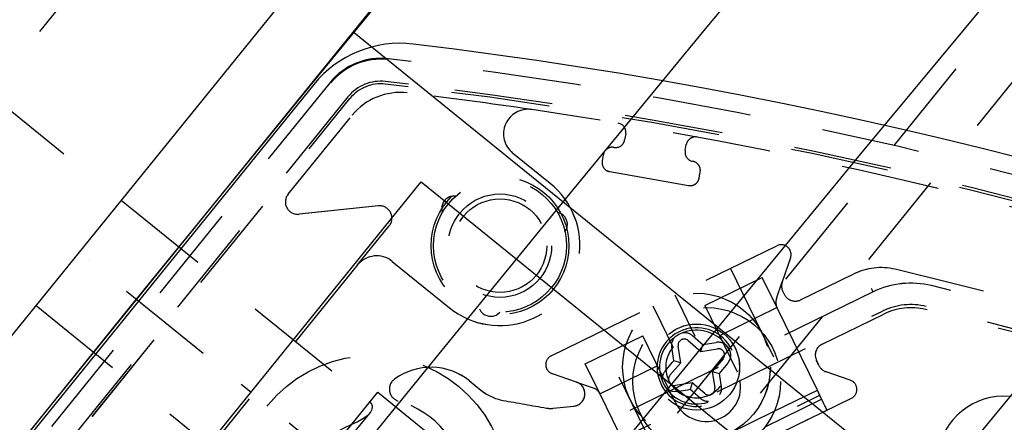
# Model space of a CAD drawing. Extents: x -7591 to -2491, y 6498 to 10061.
# Tile 18 of 125: x -6959 to -6919, y 8456 to 8473. Entities that reach past the tile are written whole.
import ezdxf

# ---------------------------------------------------------------- set-up
doc = ezdxf.new("R2010")
doc.units = 0
doc.header["$MEASUREMENT"] = 0
doc.linetypes.add('DASHDOT', pattern=[8.5, 4, -2, 0.5, -2])
doc.linetypes.add('HIDDEN', pattern=[7, 4, -3])
doc.layers.get('0').update_dxf_attribs({"linetype": 'CONTINUOUS'})
doc.layers.add('LE_HIDDEN', color=7, linetype='CONTINUOUS')
doc.layers.add('LE_MIDDLE', color=7, linetype='CONTINUOUS')

msp = doc.modelspace()

# ---------------------------------------------------------------- linework, layer by layer
for p, q in [((-6956.2, 8449.139), (-6942.355, 8466.236)), ((-6942.355, 8466.236), (-6926.035, 8453.02)), ((-6948.214, 8452.644), (-6944.124, 8457.696)), ((-6944.124, 8457.696), (-6936.352, 8451.403))]:
    msp.add_line(p, q)
for points in [[(-3319.187, 8334.814, 0.111006), (-4057.655, 9007.303, 0.000315), (-4060.148, 9008.72, 0.005079), (-4100.612, 9031.15, 0.000315), (-4103.135, 9032.513, 0.252871), (-6267.968, 9031.15, 0.005079), (-6308.432, 9008.72, 0.111325), (-7049.393, 8334.814)], [(-6982.883, 8571.756), (-6925.45, 8525.248, -0.414214), (-6922.789, 8499.932), (-6985.092, 8422.995, -0.414214), (-7010.408, 8420.334), (-7067.841, 8466.842)], [(-7066.029, 8469.235), (-7008.52, 8422.665, 0.414214), (-6987.423, 8424.883), (-6925.121, 8501.82, 0.414214), (-6927.338, 8522.917), (-6984.847, 8569.487)], [(-6961.746, 8448.295, 0.288392), (-6806.482, 8322.565, 0.257807), (-6802.45, 8324.201), (-6788.18, 8341.823, 0.257806), (-6787.418, 8346.107, 0.288392), (-6942.682, 8471.837, 0.257808), (-6946.714, 8470.201), (-6960.984, 8452.579, 0.257806), (-6961.746, 8448.295)]]:
    msp.add_lwpolyline(points, format="xyb")
msp.add_lwpolyline([(-6945.13, 8472.343), (-6924.147, 8455.352), (-6941.768, 8433.592)])
for radius, start, end in [(2396.874, 31.73211, 148.26789), (2391.874, 31.73211, 148.26789), (2372, 31.75, 148.25), (2370, 31.798351, 148.201649), (2345, 32.749986, 147.249993), (2266.165, 35.008825, 144.991175), (2258.065, 35.008857, 144.991143), (2247.115, 35.0089, 144.9911)]:
    msp.add_arc((-5184.29, 7028.429), radius, start, end)
at = {"layer": 'LE_HIDDEN', "color": 1, "linetype": 'HIDDEN'}
for p, q in [((-6993.089, 8428.827), (-6930.157, 8506.542)), ((-6993.089, 8428.827), (-6930.157, 8506.542)), ((-6965.421, 8474.299), (-6944.464, 8457.328)), ((-6942.769, 8471.128), (-6943.693, 8471.239)), ((-6942.769, 8471.128), (-6943.693, 8471.239)), ((-6946.054, 8470.281), (-6960.926, 8451.916)), ((-6946.054, 8470.281), (-6960.926, 8451.916)), ((-6942.892, 8470.101), (-6943.816, 8470.211)), ((-6942.892, 8470.101), (-6943.816, 8470.211)), ((-6942.879, 8470.205), (-6943.804, 8470.315)), ((-6942.879, 8470.205), (-6943.803, 8470.315)), ((-6968.883, 8470.025), (-6947.923, 8453.052)), ((-6945.331, 8469.696), (-6960.203, 8451.33)), ((-6945.331, 8469.696), (-6960.203, 8451.33)), ((-6960.122, 8451.264), (-6945.25, 8469.63)), ((-6960.121, 8451.264), (-6945.249, 8469.63)), ((-6947.762, 8465.733), (-6945.162, 8468.944)), ((-6947.761, 8465.733), (-6945.162, 8468.944)), ((-6934.049, 8468.189), (-6934.092, 8467.943)), ((-6934.049, 8468.189), (-6934.092, 8467.943)), ((-6931.63, 8467.509), (-6931.587, 8467.755)), ((-6931.63, 8467.509), (-6931.587, 8467.755)), ((-6937.073, 8459.173), (-6927.905, 8463.645)), ((-6937.072, 8459.173), (-6927.905, 8463.645)), ((-6943.534, 8463.009), (-6941.203, 8461.121)), ((-6943.534, 8463.009), (-6941.202, 8461.121)), ((-6927.351, 8463.155), (-6927.691, 8462.17)), ((-6927.351, 8463.155), (-6927.69, 8462.17)), ((-6944.941, 8462.861), (-6953.436, 8452.369)), ((-6944.94, 8462.861), (-6953.436, 8452.369)), ((-6929.792, 8462.724), (-6927.162, 8457.331)), ((-6929.792, 8462.724), (-6927.162, 8457.331)), ((-6930.836, 8461.214), (-6928.499, 8462.353)), ((-6930.836, 8461.214), (-6928.499, 8462.353)), ((-6927.897, 8461.12), (-6928.499, 8462.353)), ((-6927.897, 8461.12), (-6928.499, 8462.353)), ((-6926.943, 8461.444), (-6924.778, 8462.5)), ((-6926.943, 8461.444), (-6924.777, 8462.5)), ((-6927.921, 8461.502), (-6927.691, 8462.17)), ((-6927.92, 8461.502), (-6927.69, 8462.17)), ((-6931.719, 8460.972), (-6932.039, 8461.628)), ((-6931.719, 8460.972), (-6932.039, 8461.628)), ((-6927.667, 8461.788), (-6927.611, 8461.674)), ((-6927.667, 8461.788), (-6927.611, 8461.674)), ((-6932.6, 8460.497), (-6932.938, 8461.19)), ((-6932.6, 8460.497), (-6932.938, 8461.19)), ((-6930.836, 8461.214), (-6929.521, 8458.517)), ((-6930.836, 8461.214), (-6929.521, 8458.517)), ((-6930.226, 8460.002), (-6927.904, 8461.134)), ((-6930.226, 8460.002), (-6927.904, 8461.134)), ((-6927.904, 8461.134), (-6927.897, 8461.12)), ((-6927.904, 8461.134), (-6927.897, 8461.12)), ((-6926.263, 8457.77), (-6927.897, 8461.12)), ((-6926.263, 8457.77), (-6927.897, 8461.12)), ((-6921.836, 8461.176), (-6921.837, 8461.176)), ((-6921.836, 8461.176), (-6921.837, 8461.176)), ((-6936.629, 8454.639), (-6923.616, 8460.986)), ((-6936.629, 8454.639), (-6923.616, 8460.986)), ((-6926.066, 8459.646), (-6923.559, 8460.869)), ((-6926.066, 8459.646), (-6923.559, 8460.869)), ((-6932.125, 8459.523), (-6932.6, 8460.497)), ((-6932.125, 8459.523), (-6932.6, 8460.497)), ((-6932.555, 8454.701), (-6935.185, 8460.094)), ((-6932.555, 8454.701), (-6935.185, 8460.094)), ((-6932.038, 8457.29), (-6933.353, 8459.986)), ((-6932.037, 8457.29), (-6933.352, 8459.986)), ((-6931.339, 8459.989), (-6930.994, 8459.696)), ((-6931.339, 8459.989), (-6930.993, 8459.696)), ((-6931.809, 8458.891), (-6931.919, 8459.561)), ((-6931.809, 8458.891), (-6931.919, 8459.561)), ((-6931.509, 8459.791), (-6930.995, 8459.348)), ((-6931.509, 8459.791), (-6930.995, 8459.348)), ((-6930.995, 8459.348), (-6930.916, 8459.629)), ((-6930.995, 8459.348), (-6930.915, 8459.629)), ((-6930.995, 8459.348), (-6930.325, 8459.458)), ((-6930.995, 8459.348), (-6930.325, 8459.458)), ((-6930.814, 8459.646), (-6930.367, 8459.715)), ((-6930.814, 8459.646), (-6930.367, 8459.715)), ((-6932.09, 8458.97), (-6932.107, 8459.072)), ((-6932.09, 8458.97), (-6932.107, 8459.072)), ((-6930.095, 8459.048), (-6930.538, 8458.534)), ((-6930.095, 8459.048), (-6930.538, 8458.534)), ((-6935.095, 8457.627), (-6932.773, 8458.759)), ((-6935.094, 8457.627), (-6932.773, 8458.759)), ((-6932.45, 8458.547), (-6932.157, 8458.893)), ((-6932.45, 8458.547), (-6932.157, 8458.893)), ((-6932.252, 8458.377), (-6931.809, 8458.891)), ((-6932.252, 8458.377), (-6931.809, 8458.891)), ((-6932.157, 8458.893), (-6932.09, 8458.97)), ((-6932.157, 8458.893), (-6932.09, 8458.97)), ((-6931.809, 8458.891), (-6932.09, 8458.97)), ((-6931.809, 8458.891), (-6932.09, 8458.97)), ((-6929.898, 8458.878), (-6930.19, 8458.532)), ((-6929.897, 8458.878), (-6930.19, 8458.532)), ((-6926.197, 8458.773), (-6926.296, 8458.977)), ((-6926.196, 8458.773), (-6926.296, 8458.977)), ((-6936.043, 8458.096), (-6937.028, 8458.435)), ((-6936.043, 8458.096), (-6937.027, 8458.435)), ((-6930.538, 8458.534), (-6930.429, 8457.864)), ((-6930.538, 8458.534), (-6930.257, 8458.454)), ((-6930.538, 8458.534), (-6930.428, 8457.864)), ((-6930.538, 8458.534), (-6930.257, 8458.454)), ((-6940.393, 8458.149), (-6939.929, 8457.773)), ((-6940.392, 8458.149), (-6939.929, 8457.773)), ((-6936.043, 8458.096), (-6935.374, 8457.866)), ((-6936.043, 8458.096), (-6935.374, 8457.866)), ((-6931.353, 8458.077), (-6932.022, 8457.967)), ((-6931.352, 8458.077), (-6932.022, 8457.967)), ((-6931.353, 8458.077), (-6931.432, 8457.796)), ((-6931.352, 8458.077), (-6931.431, 8457.796)), ((-6930.838, 8457.634), (-6931.353, 8458.077)), ((-6930.838, 8457.634), (-6931.352, 8458.077)), ((-6935.095, 8457.627), (-6935.088, 8457.613)), ((-6935.094, 8457.627), (-6935.087, 8457.613)), ((-6933.355, 8454.06), (-6926.165, 8457.567)), ((-6933.355, 8454.06), (-6926.165, 8457.567)), ((-6931.432, 8457.796), (-6931.533, 8457.779)), ((-6931.431, 8457.796), (-6931.533, 8457.779)), ((-6931.354, 8457.729), (-6931.432, 8457.796)), ((-6931.354, 8457.729), (-6931.431, 8457.796)), ((-6931.009, 8457.436), (-6931.354, 8457.729)), ((-6931.008, 8457.436), (-6931.354, 8457.729)), ((-6928.389, 8456.288), (-6926.088, 8457.41)), ((-6928.389, 8456.288), (-6926.088, 8457.41)), ((-6928.013, 8456.916), (-6926.263, 8457.77)), ((-6928.013, 8456.916), (-6926.263, 8457.77)), ((-6926.088, 8457.41), (-6926.263, 8457.77)), ((-6926.088, 8457.41), (-6926.263, 8457.77)), ((-6936.996, 8457.038), (-6936.153, 8457.126)), ((-6936.996, 8457.038), (-6936.153, 8457.126)), ((-6945.209, 8455.894), (-6944.42, 8456.869)), ((-6933.059, 8453.454), (-6925.869, 8456.961)), ((-6933.059, 8453.454), (-6925.869, 8456.961)), ((-6931.489, 8455.221), (-6928.013, 8456.916)), ((-6931.488, 8455.221), (-6928.013, 8456.916))]:
    msp.add_line(p, q, dxfattribs=at)
for points in [[(-5186.29, 9150.428, 0.172955), (-6528.439, 8670.424), (-6468.332, 8596.856, 0.078205), (-6887.993, 8126.665), (-7153.762, 8297.613, -0.254675), (-5186.29, 9371.428)], [(-7153.761, 8297.613, -0.254675), (-5186.29, 9371.428), (-5186.29, 9290.429), (-5204.29, 9290.429)], [(-6936.352, 8451.403), (-6907.246, 8487.345, 0.414214), (-6912.864, 8540.791)], [(-6941.203, 8461.121, 1), (-6937.112, 8466.172), (-6938.641, 8467.41)], [(-6941.202, 8461.121, 1), (-6937.112, 8466.172), (-6938.641, 8467.41)], [(-6934.527, 8467.639, 0.414214), (-6934.961, 8467.335), (-6935.004, 8467.088, 0.414214), (-6934.7, 8466.654), (-6931.5, 8466.09, 0.414214), (-6931.065, 8466.394), (-6931.022, 8466.64, 0.414214), (-6931.326, 8467.074)], [(-6934.526, 8467.639, 0.414214), (-6934.961, 8467.335), (-6935.004, 8467.088, 0.414214), (-6934.7, 8466.654), (-6931.499, 8466.09, 0.414214), (-6931.065, 8466.394), (-6931.022, 8466.64, 0.414214), (-6931.326, 8467.074)], [(-6944.941, 8462.861), (-6943.655, 8464.448, 0.668179), (-6944.096, 8465.26), (-6947.321, 8464.921)], [(-6944.94, 8462.861), (-6943.655, 8464.448, 0.668179), (-6944.096, 8465.26), (-6947.32, 8464.921)], [(-6886.397, 8449.295, 0.351559), (-6886.67, 8449.859, 0.053212), (-6923.107, 8462.686, 0.173187), (-6924.778, 8462.5)], [(-6886.397, 8449.295, 0.351559), (-6886.669, 8449.859, 0.053212), (-6923.106, 8462.686, 0.173187), (-6924.777, 8462.5)], [(-6887.917, 8450.116, 0.04931), (-6921.628, 8462.021, 0.175441), (-6923.998, 8461.767), (-6937.18, 8455.338, 0.094659), (-6944.464, 8446.343), (-6948.013, 8432.111, 0.175441), (-6947.768, 8429.741, 0.04931), (-6929.114, 8399.241)], [(-6887.916, 8450.116, 0.04931), (-6921.628, 8462.021, 0.175441), (-6923.997, 8461.767), (-6937.18, 8455.338, 0.094659), (-6944.464, 8446.343), (-6948.012, 8432.111, 0.175441), (-6947.767, 8429.741, 0.04931), (-6929.114, 8399.241)], [(-6932.125, 8459.523, 4.791288), (-6931.227, 8459.961), (-6931.719, 8460.972)], [(-6932.125, 8459.523, 4.791288), (-6931.226, 8459.961), (-6931.719, 8460.972)], [(-6932.243, 8459.764, 2.001501), (-6929.865, 8459.446, 0.302151), (-6931.344, 8460.203)], [(-6932.243, 8459.764, 2.001501), (-6929.865, 8459.446, 0.302151), (-6931.344, 8460.203)], [(-6940.393, 8458.149, 0.341112), (-6943.447, 8458.219, 0.623223), (-6943.288, 8457.336)], [(-6940.392, 8458.149, 0.341112), (-6943.447, 8458.219, 0.623223), (-6943.288, 8457.336)], [(-6934.264, 8454.442), (-6934.602, 8453.461, 0.668179), (-6934.048, 8452.971), (-6924.88, 8457.443, 0.668179), (-6924.925, 8458.181), (-6925.91, 8458.52)], [(-6934.264, 8454.442), (-6934.601, 8453.461, 0.668179), (-6934.048, 8452.971), (-6924.88, 8457.443, 0.668179), (-6924.925, 8458.181), (-6925.91, 8458.52)], [(-6933.454, 8454.263), (-6935.088, 8457.613, 0.198912), (-6935.374, 8457.866)], [(-6933.454, 8454.263), (-6935.087, 8457.613, 0.198912), (-6935.374, 8457.866)]]:
    msp.add_lwpolyline(points, format="xyb", dxfattribs=at)
for points in [[(-6815.916, 8414.031), (-6814.028, 8416.363), (-6736.314, 8353.431), (-6801.134, 8273.385), (-6968.22, 8408.689), (-6905.288, 8486.403), (-6738.202, 8351.099)], [(-6940.964, 8465.653), (-6941.089, 8465.652), (-6941.115, 8465.648)], [(-6940.963, 8465.653), (-6941.089, 8465.652), (-6941.115, 8465.648)], [(-6941.522, 8465.145), (-6941.521, 8465.119), (-6941.496, 8464.996)], [(-6941.522, 8465.145), (-6941.521, 8465.119), (-6941.496, 8464.996)], [(-6936.677, 8464.945), (-6936.7, 8464.957), (-6936.819, 8464.997)], [(-6936.677, 8464.945), (-6936.7, 8464.957), (-6936.819, 8464.997)], [(-6936.516, 8464.207), (-6936.454, 8464.317), (-6936.445, 8464.341)], [(-6936.516, 8464.207), (-6936.454, 8464.317), (-6936.445, 8464.341)], [(-6923.998, 8461.767), (-6923.999, 8461.77), (-6924.003, 8461.778), (-6924.009, 8461.79), (-6924.017, 8461.807), (-6924.027, 8461.827), (-6924.038, 8461.851), (-6924.051, 8461.876), (-6924.063, 8461.902)], [(-6923.997, 8461.767), (-6923.999, 8461.77), (-6924.002, 8461.778), (-6924.008, 8461.79), (-6924.017, 8461.807), (-6924.027, 8461.827), (-6924.038, 8461.851), (-6924.05, 8461.876), (-6924.063, 8461.902)], [(-6939.992, 8461.079), (-6939.929, 8460.97), (-6939.912, 8460.95)], [(-6939.992, 8461.079), (-6939.928, 8460.97), (-6939.912, 8460.95)], [(-6939.273, 8460.849), (-6939.251, 8460.863), (-6939.157, 8460.946)], [(-6939.273, 8460.849), (-6939.251, 8460.863), (-6939.157, 8460.946)], [(-6935.088, 8457.613), (-6935.69, 8458.846), (-6933.353, 8459.986)], [(-6935.087, 8457.613), (-6935.689, 8458.846), (-6933.352, 8459.986)], [(-6932.107, 8459.072), (-6932.176, 8459.519), (-6932.172, 8459.691), (-6932.111, 8459.85)], [(-6932.107, 8459.072), (-6932.176, 8459.519), (-6932.171, 8459.691), (-6932.11, 8459.85)], [(-6930.994, 8459.696), (-6930.916, 8459.629), (-6930.814, 8459.646)], [(-6930.993, 8459.696), (-6930.915, 8459.629), (-6930.814, 8459.646)], [(-6930.19, 8458.532), (-6930.257, 8458.454), (-6930.241, 8458.353)], [(-6930.19, 8458.532), (-6930.257, 8458.454), (-6930.24, 8458.353)], [(-6930.241, 8458.353), (-6930.171, 8457.906), (-6930.176, 8457.734), (-6930.234, 8457.582)], [(-6930.24, 8458.353), (-6930.171, 8457.906), (-6930.176, 8457.734), (-6930.234, 8457.582)], [(-6931.533, 8457.779), (-6931.98, 8457.71), (-6932.152, 8457.715), (-6932.307, 8457.774)], [(-6931.533, 8457.779), (-6931.98, 8457.71), (-6932.152, 8457.715), (-6932.307, 8457.774)], [(-6925.869, 8456.961), (-6925.873, 8456.968), (-6925.883, 8456.99), (-6925.901, 8457.026), (-6925.926, 8457.077), (-6925.957, 8457.141), (-6925.995, 8457.218), (-6926.038, 8457.308), (-6926.088, 8457.41)], [(-6925.869, 8456.961), (-6925.872, 8456.968), (-6925.883, 8456.99), (-6925.901, 8457.026), (-6925.925, 8457.077), (-6925.957, 8457.141), (-6925.994, 8457.218), (-6926.038, 8457.308), (-6926.088, 8457.41)], [(-6944.42, 8456.869), (-6944.344, 8457.001), (-6944.333, 8457.125), (-6944.376, 8457.236), (-6944.459, 8457.324)], [(-6946.558, 8455.485), (-6946.341, 8455.704), (-6946.094, 8455.903), (-6945.811, 8456.073), (-6945.517, 8456.224), (-6945.231, 8456.36), (-6944.963, 8456.489), (-6944.73, 8456.62), (-6944.543, 8456.748), (-6944.42, 8456.869)]]:
    msp.add_lwpolyline(points, dxfattribs=at)
for centre, radius in [((-6939.157, 8463.646), 2.8), ((-6939.157, 8463.646), 2.8), ((-6939.157, 8463.646), 2.7), ((-6939.157, 8463.646), 2.7), ((-6939.157, 8463.646), 2.1), ((-6939.157, 8463.646), 2.1), ((-6939.157, 8463.646), 1.9), ((-6939.157, 8463.646), 1.9), ((-6931.174, 8458.712), 3), ((-6931.173, 8458.712), 3), ((-6930.757, 8458.13), 3), ((-6930.756, 8458.13), 3), ((-6931.174, 8458.712), 1.75), ((-6931.173, 8458.712), 1.75), ((-6944.331, 8453.682), 5.5), ((-6944.331, 8453.682), 5.5)]:
    msp.add_circle(centre, radius, dxfattribs=at)
for centre, radius, start, end in [((-5184.29, 7028.429), 2341, 129.218957, 146.20105), ((-5184.29, 7028.429), 2341, 129.218957, 146.20105), ((-5184.29, 7028.429), 2345, 129.690181, 147.25), ((-6944.006, 8468.623), 2.635, 83.1742, 141), ((-6944.006, 8468.623), 2.635, 83.1742, 141), ((-6944.006, 8468.623), 2.6, 83.1742, 141), ((-6944.006, 8468.623), 2.6, 83.1742, 141), ((-6964.98, 8285.57), 186.884, 18.80783, 83.17416), ((-6964.98, 8285.57), 186.884, 18.80783, 83.17416), ((-6944.006, 8468.623), 1.705, 83.1742, 141), ((-6944.006, 8468.623), 1.705, 83.1742, 141), ((-6944.006, 8468.623), 1.6, 83.1742, 141), ((-6944.006, 8468.623), 1.6, 83.1742, 141), ((-6964.98, 8285.57), 185.953, 18.80783, 83.17416), ((-6964.98, 8285.57), 185.953, 18.80783, 83.17416), ((-6943.219, 8467.37), 2.5, 83.1743, 141), ((-6943.219, 8467.37), 2.5, 83.1743, 141), ((-6964.981, 8285.568), 185.6, 81.5995, 83.17426), ((-6964.98, 8285.568), 185.6, 81.5995, 83.17426), ((-6964.98, 8285.57), 185.849, 18.80783, 83.17416), ((-6964.98, 8285.57), 185.849, 18.80783, 83.17416), ((-6938.012, 8468.188), 1, 81.5995, -129), ((-6938.012, 8468.188), 1, 81.5995, -129), ((-6964.981, 8285.568), 185.6, 72.08558, 81.5995), ((-6964.98, 8285.568), 185.6, 72.08558, 81.5995), ((-6934.418, 8468.254), 0.375, -10, 80), ((-6934.418, 8468.254), 0.375, -10, 80), ((-6934.462, 8468.008), 0.375, -100, -10), ((-6934.461, 8468.008), 0.375, -100, -10), ((-6931.217, 8467.69), 0.375, 80, 170), ((-6931.217, 8467.69), 0.375, 80, 170), ((-6931.261, 8467.444), 0.375, 170, -100), ((-6931.261, 8467.444), 0.375, 170, -100), ((-6947.373, 8465.419), 0.5, 141, -84), ((-6947.373, 8465.419), 0.5, 141, -84), ((-6941.023, 8465.157), 0.5, 100.6851, -178.6851), ((-6941.022, 8465.157), 0.5, 100.6851, -178.6851), ((-6936.917, 8464.507), 0.5, -19.3149, 61.3149), ((-6936.917, 8464.507), 0.5, -19.3149, 61.3149), ((-6927.73, 8463.285), 0.4, -19, 116), ((-6927.729, 8463.285), 0.4, -19, 116), ((-6944.164, 8462.232), 1, 51, 141), ((-6944.163, 8462.232), 1, 51, 141), ((-6927.218, 8462.007), 0.5, 161, -154), ((-6927.217, 8462.007), 0.5, 161, -154), ((-6927.448, 8461.339), 0.5, 161, -154), ((-6927.448, 8461.339), 0.5, 161, -154), ((-6927.162, 8461.893), 0.5, -154, -64), ((-6927.162, 8461.893), 0.5, -154, -64), ((-6922.463, 8458.622), 2.63, 76.2258, 116), ((-6922.463, 8458.622), 2.63, 76.2258, 116), ((-6922.463, 8458.622), 2.5, 76.1966, 116), ((-6922.463, 8458.622), 2.5, 76.1966, 116), ((-6964.979, 8285.573), 180.694, 73.95774, 76.19656), ((-6964.979, 8285.573), 180.694, 73.95774, 76.19656), ((-6964.978, 8285.573), 180.824, 65.24435, 76.19688), ((-6964.978, 8285.573), 180.824, 65.24435, 76.19688), ((-6939.533, 8461.276), 0.5, -139.3149, -58.6851), ((-6939.533, 8461.276), 0.5, -139.3149, -58.6851), ((-6931.174, 8458.712), 1.6, 134.21, 97.7901), ((-6931.173, 8458.712), 1.6, 134.21, 97.7901), ((-6931.174, 8458.712), 1.6, 97.7901, 134.21), ((-6931.173, 8458.712), 1.6, 97.7901, 134.21), ((-6931.174, 8458.712), 1.5, 96.5288, 135.4712), ((-6931.173, 8458.712), 1.5, 96.5288, 135.4712), ((-6931.672, 8459.601), 0.25, 49.2798, -170.7202), ((-6931.672, 8459.601), 0.25, 49.2798, -170.7202), ((-6931.643, 8459.647), 0.457, 48.3689, 100.9629), ((-6931.643, 8459.647), 0.457, 48.3689, 100.9629), ((-6930.296, 8459.205), 0.515, -39.4066, 97.9661), ((-6930.296, 8459.205), 0.515, -39.4066, 97.9661), ((-6930.285, 8459.211), 0.25, -40.7202, 99.2798), ((-6930.285, 8459.211), 0.25, -40.7202, 99.2798), ((-6925.847, 8459.197), 0.5, 116, -154), ((-6925.847, 8459.197), 0.5, 116, -154), ((-6936.897, 8458.814), 0.4, 116, -109), ((-6936.897, 8458.814), 0.4, 116, -109), ((-6925.747, 8458.992), 0.5, -154, -108.9999), ((-6925.747, 8458.992), 0.5, -154, -108.9999), ((-6932.068, 8458.229), 0.497, 140.1835, -178.5565), ((-6932.068, 8458.229), 0.497, 140.1835, -178.5565), ((-6932.063, 8458.214), 0.25, 139.2798, -80.7202), ((-6932.062, 8458.214), 0.25, 139.2798, -80.7202), ((-6930.779, 8457.904), 1.4, -153.9999, 25.9999), ((-6930.779, 8457.904), 1.4, -153.9999, 25.9999), ((-6936.206, 8457.624), 0.5, -84, 71), ((-6936.205, 8457.624), 0.5, -84, 71), ((-6930.675, 8457.824), 0.25, -130.7202, 9.2798), ((-6930.675, 8457.824), 0.25, -130.7202, 9.2798), ((-6938.671, 8459.328), 2, -129, -100.3797), ((-6938.67, 8459.328), 2, -129, -100.3797), ((-6930.696, 8457.81), 0.487, -129.9868, -89.0173), ((-6930.695, 8457.81), 0.487, -129.9868, -89.0173), ((-6918.673, 8454.779), 2.75, -61.8501, -167.9558), ((-6918.673, 8454.779), 2.75, -61.8501, -167.9558), ((-6944.331, 8453.682), 3.8, 5.2351, 74.0688), ((-6944.331, 8453.682), 3.8, 5.2351, 74.0688), ((-6906.474, 8635.103), 180.7, -100.37972, -99.81295), ((-6906.474, 8635.103), 180.7, -100.37972, -99.81295), ((-6937.101, 8458.032), 1, -99.813, -84), ((-6937.1, 8458.032), 1, -99.813, -84)]:
    msp.add_arc(centre, radius, start, end, dxfattribs=at)
at = {"layer": 'LE_MIDDLE', "color": 1, "linetype": 'DASHDOT'}
msp.add_line((-6944.615, 8453.911), (-6955.883, 8463.037), dxfattribs=at)

doc.saveas('drawing.dxf')
